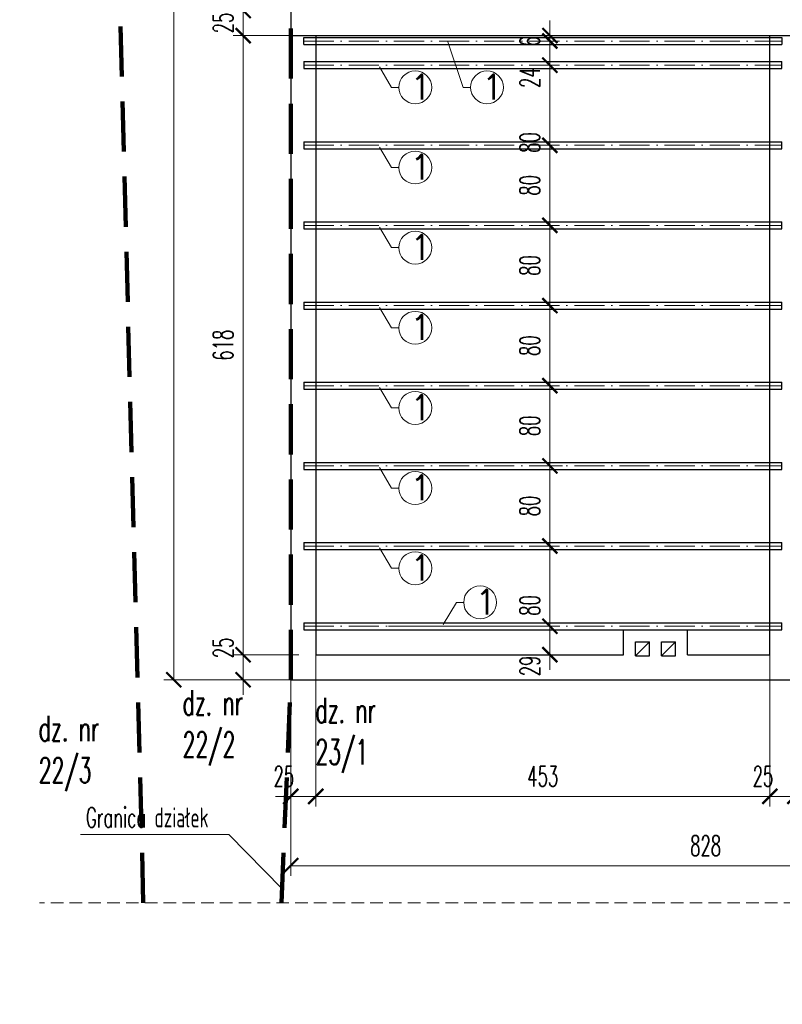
# Model space of a CAD drawing. Header units: millimetres. Extents: x 33311 to 435617, y -160714 to 185563.
# Tile 47 of 70: x 350011 to 357620, y -95594 to -85767. Entities that reach past the tile are written whole.
import ezdxf

# ---------------------------------------------------------------- set-up
doc = ezdxf.new("R2010")
doc.units = ezdxf.units.MM
doc.header["$MEASUREMENT"] = 0
doc.linetypes.add('ACAD_ISO10W100', pattern=[18, 12, -3, 0, -3])
doc.linetypes.add('HIDDEN2', pattern=[0.1875, 0.125, -0.0625])
doc.layers.get('Defpoints').update_dxf_attribs({"lineweight": 0})
for name, color, linetype, lineweight in [('[ 02przekrój istn', 42, 'Continuous', 30), ('[ 05widok istn', 50, 'Continuous', 30), ('[ 17granica', 172, 'HIDDEN2', 100), ('[ 18oś główna', 202, 'ACAD_ISO10W100', 13), ('[ 20ucięcie', 8, 'HIDDEN2', 13), ('[ 22wymiarowanie', 8, 'Continuous', 13), ('[ 23kota odnośnik', 1, 'Continuous', 13), ('[ 24ramka cienka', 1, 'Continuous', 13), ('[ 25ramka gruba', 4, 'Continuous', 30), ('[opisy2', 4, 'Continuous', 13), ('[opisy3', 2, 'Continuous', 30)]:
    doc.layers.add(name, color=color, linetype=linetype, lineweight=lineweight)
doc.styles.add('1.50d', font='simplex.shx', dxfattribs={"height": 250})
doc.styles.add('99.2', font='simplex.shx', dxfattribs={"width": 0.6, "height": 200})
doc.styles.add('99.3', font='simplex.shx', dxfattribs={"width": 0.6, "height": 250})
doc.dimstyles.new('100cm', dxfattribs={"dimtxt": 200, "dimasz": 150, "dimexe": 100, "dimexo": 300, "dimgap": 100, "dimtad": 1, "dimdec": 0, "dimlfac": 0.1, "dimzin": 11, "dimtxsty": '99.2', "dimblk": 'ARCHTICK', "dimcen": 1.5, "dimclrd": 256, "dimclre": 256, "dimclrt": 4, "dimadec": 0, "dimazin": 0, "dimtfac": 0.75, "dimtdec": 0, "dimtix": 1, "dimtmove": 2, "dimatfit": 3, "dimfxl": 1, "dimtolj": 1, "dimtzin": 11, "dimlwd": -1, "dimlwe": -1, "dimarcsym": 0})

# ---------------------------------------------------------------- blocks, each defined once
blk = doc.blocks.new('_ArchTick')
at = {"color": 0, "linetype": 'ByBlock', "const_width": 0.15, "flags": 128}
blk.add_lwpolyline([(-0.5, -0.5), (0.5, 0.5)], dxfattribs=at)
blk = doc.blocks.new('*D493')
at = {"layer": '[ 22wymiarowanie', "transparency": 16777216}
for p, q in [((353167, -85675.9), (352140.1, -85675.9)), ((352240.1, -85925.9), (352240.1, -85675.9)), ((353167, -85925.9), (352140.1, -85925.9))]:
    blk.add_line(p, q, dxfattribs=at)
at = {"layer": 'Defpoints', "color": 0, "transparency": 16777216}
for p in [(352240.1, -85675.9), (353467, -85675.9), (353467, -85925.9)]:
    blk.add_point(p, dxfattribs=at)
at = {"layer": '[ 22wymiarowanie', "transparency": 16777216, "xscale": 150, "yscale": 150, "zscale": 150}
for p, rotation in [((352240.1, -85675.9), 90), ((352240.1, -85925.9), 270)]:
    blk.add_blockref('_ArchTick', p, dxfattribs=dict(at, rotation=rotation))
at = {"layer": '[ 22wymiarowanie', "color": 4, "transparency": 16777216, "insert": (352040.1, -85800.9), "char_height": 200, "attachment_point": 5, "rotation": 90, "style": '99.2'}
blk.add_mtext('\\A1;\\H1x;\\W0.6;25', dxfattribs=at)
blk = doc.blocks.new('*D497')
at = {"layer": '[ 22wymiarowanie', "transparency": 16777216}
for p, q in [((352414.5, -76755.9), (351448.2, -76755.9)), ((351548.2, -92355.9), (351548.2, -76755.9)), ((353120.4, -92355.9), (351448.2, -92355.9))]:
    blk.add_line(p, q, dxfattribs=at)
at = {"layer": 'Defpoints', "color": 0, "transparency": 16777216}
for p in [(351548.2, -76755.9), (352714.5, -76755.9), (353420.4, -92355.9)]:
    blk.add_point(p, dxfattribs=at)
at = {"layer": '[ 22wymiarowanie', "transparency": 16777216, "xscale": 150, "yscale": 150, "zscale": 150}
for p, rotation in [((351548.2, -76755.9), 90), ((351548.2, -92355.9), 270)]:
    blk.add_blockref('_ArchTick', p, dxfattribs=dict(at, rotation=rotation))
at = {"layer": '[ 22wymiarowanie', "color": 4, "transparency": 16777216, "insert": (351348.2, -84555.9), "char_height": 200, "attachment_point": 5, "rotation": 90, "style": '99.2'}
blk.add_mtext('\\A1;\\H1x;\\W0.6;1560', dxfattribs=at)
blk = doc.blocks.new('*D499')
at = {"layer": '[ 22wymiarowanie', "transparency": 16777216}
for p, q in [((353167, -85925.9), (352140.1, -85925.9)), ((352240.1, -85925.9), (352240.1, -92105.9)), ((352794.8, -92105.9), (352140.1, -92105.9))]:
    blk.add_line(p, q, dxfattribs=at)
at = {"layer": 'Defpoints', "color": 0, "transparency": 16777216}
for p in [(353467, -85925.9), (352240.1, -92105.9), (353094.8, -92105.9)]:
    blk.add_point(p, dxfattribs=at)
at = {"layer": '[ 22wymiarowanie', "transparency": 16777216, "xscale": 150, "yscale": 150, "zscale": 150}
for p, rotation in [((352240.1, -85925.9), 90), ((352240.1, -92105.9), 270)]:
    blk.add_blockref('_ArchTick', p, dxfattribs=dict(at, rotation=rotation))
at = {"layer": '[ 22wymiarowanie', "color": 4, "transparency": 16777216, "insert": (352040.1, -89015.9), "char_height": 200, "attachment_point": 5, "rotation": 90, "style": '99.2'}
blk.add_mtext('\\A1;\\H1x;\\W0.6;618', dxfattribs=at)
blk = doc.blocks.new('*D500')
at = {"layer": '[ 22wymiarowanie', "transparency": 16777216}
for p, q in [((352240.1, -92105.9), (352240.1, -91955.9)), ((352794.8, -92105.9), (352140.1, -92105.9)), ((352240.1, -92105.9), (352240.1, -92355.9)), ((352794.8, -92355.9), (352140.1, -92355.9)), ((352240.1, -92355.9), (352240.1, -92505.9))]:
    blk.add_line(p, q, dxfattribs=at)
at = {"layer": 'Defpoints', "color": 0, "transparency": 16777216}
for p in [(353094.8, -92105.9), (352240.1, -92355.9), (353094.8, -92355.9)]:
    blk.add_point(p, dxfattribs=at)
at = {"layer": '[ 22wymiarowanie', "transparency": 16777216, "xscale": 150, "yscale": 150, "zscale": 150}
for p, rotation in [((352240.1, -92105.9), 270), ((352240.1, -92355.9), 90)]:
    blk.add_blockref('_ArchTick', p, dxfattribs=dict(at, rotation=rotation))
at = {"layer": '[ 22wymiarowanie', "color": 4, "transparency": 16777216, "insert": (352040.1, -92037.6), "char_height": 200, "attachment_point": 5, "rotation": 90, "style": '99.2'}
blk.add_mtext('\\A1;\\H1x;\\W0.6;25', dxfattribs=at)
blk = doc.blocks.new('*D503')
at = {"layer": '[ 22wymiarowanie', "transparency": 16777216}
for p, q in [((352714.5, -91906), (352714.5, -93619.3)), ((352964.5, -91906), (352964.5, -93619.3)), ((352714.5, -93519.3), (352564.5, -93519.3)), ((352714.5, -93519.3), (352964.5, -93519.3)), ((352964.5, -93519.3), (353114.5, -93519.3))]:
    blk.add_line(p, q, dxfattribs=at)
at = {"layer": 'Defpoints', "color": 0, "transparency": 16777216}
for p in [(352714.5, -91606), (352964.5, -91606), (352964.5, -93519.3)]:
    blk.add_point(p, dxfattribs=at)
at = {"layer": '[ 22wymiarowanie', "transparency": 16777216, "xscale": 150, "yscale": 150, "zscale": 150}
blk.add_blockref('_ArchTick', (352714.5, -93519.3), dxfattribs=at)
at = {"layer": '[ 22wymiarowanie', "transparency": 16777216, "xscale": 150, "yscale": 150, "zscale": 150, "rotation": 180}
blk.add_blockref('_ArchTick', (352964.5, -93519.3), dxfattribs=at)
at = {"layer": '[ 22wymiarowanie', "color": 4, "transparency": 16777216, "insert": (352646.2, -93319.3), "char_height": 200, "attachment_point": 5, "style": '99.2'}
blk.add_mtext('\\A1;\\H1x;\\W0.6;25', dxfattribs=at)
blk = doc.blocks.new('*D504')
at = {"layer": '[ 22wymiarowanie', "transparency": 16777216}
for p, q in [((357494.5, -91145.3), (357494.5, -93619.3)), ((352964.5, -91906), (352964.5, -93619.3)), ((352964.5, -93519.3), (357494.5, -93519.3))]:
    blk.add_line(p, q, dxfattribs=at)
at = {"layer": 'Defpoints', "color": 0, "transparency": 16777216}
for p in [(357494.5, -90845.3), (352964.5, -91606), (357494.5, -93519.3)]:
    blk.add_point(p, dxfattribs=at)
at = {"layer": '[ 22wymiarowanie', "transparency": 16777216, "xscale": 150, "yscale": 150, "zscale": 150, "rotation": 180}
blk.add_blockref('_ArchTick', (352964.5, -93519.3), dxfattribs=at)
at = {"layer": '[ 22wymiarowanie', "transparency": 16777216, "xscale": 150, "yscale": 150, "zscale": 150}
blk.add_blockref('_ArchTick', (357494.5, -93519.3), dxfattribs=at)
at = {"layer": '[ 22wymiarowanie', "color": 4, "transparency": 16777216, "insert": (355229.5, -93319.3), "char_height": 200, "attachment_point": 5, "style": '99.2'}
blk.add_mtext('\\A1;\\H1x;\\W0.6;453', dxfattribs=at)
blk = doc.blocks.new('*D505')
at = {"layer": '[ 22wymiarowanie', "transparency": 16777216}
for p, q in [((357744.5, -91047.9), (357744.5, -93619.3)), ((357494.5, -91145.3), (357494.5, -93619.3)), ((357494.5, -93519.3), (357344.5, -93519.3)), ((357494.5, -93519.3), (357744.5, -93519.3)), ((357744.5, -93519.3), (357894.5, -93519.3))]:
    blk.add_line(p, q, dxfattribs=at)
at = {"layer": 'Defpoints', "color": 0, "transparency": 16777216}
for p in [(357744.5, -90747.9), (357494.5, -90845.3), (357744.5, -93519.3)]:
    blk.add_point(p, dxfattribs=at)
at = {"layer": '[ 22wymiarowanie', "transparency": 16777216, "xscale": 150, "yscale": 150, "zscale": 150}
blk.add_blockref('_ArchTick', (357494.5, -93519.3), dxfattribs=at)
at = {"layer": '[ 22wymiarowanie', "transparency": 16777216, "xscale": 150, "yscale": 150, "zscale": 150, "rotation": 180}
blk.add_blockref('_ArchTick', (357744.5, -93519.3), dxfattribs=at)
at = {"layer": '[ 22wymiarowanie', "color": 4, "transparency": 16777216, "insert": (357426.2, -93319.3), "char_height": 200, "attachment_point": 5, "style": '99.2'}
blk.add_mtext('\\A1;\\H1x;\\W0.6;25', dxfattribs=at)
blk = doc.blocks.new('*D514')
at = {"layer": '[ 22wymiarowanie', "transparency": 16777216}
for p, q in [((352714.5, -90124.4), (352714.5, -94311.2)), ((360994.5, -90124.4), (360994.5, -94311.2)), ((352714.5, -94211.2), (360994.5, -94211.2))]:
    blk.add_line(p, q, dxfattribs=at)
at = {"layer": 'Defpoints', "color": 0, "transparency": 16777216}
for p in [(352714.5, -89824.4), (360994.5, -89824.4), (360994.5, -94211.2)]:
    blk.add_point(p, dxfattribs=at)
at = {"layer": '[ 22wymiarowanie', "transparency": 16777216, "xscale": 150, "yscale": 150, "zscale": 150, "rotation": 180}
blk.add_blockref('_ArchTick', (352714.5, -94211.2), dxfattribs=at)
at = {"layer": '[ 22wymiarowanie', "transparency": 16777216, "xscale": 150, "yscale": 150, "zscale": 150}
blk.add_blockref('_ArchTick', (360994.5, -94211.2), dxfattribs=at)
at = {"layer": '[ 22wymiarowanie', "color": 4, "transparency": 16777216, "insert": (356854.5, -94011.2), "char_height": 200, "attachment_point": 5, "style": '99.2'}
blk.add_mtext('\\A1;\\H1x;\\W0.6;828', dxfattribs=at)
blk = doc.blocks.new('*D620')
at = {"layer": '[ 22wymiarowanie', "transparency": 16777216}
for p, q in [((355300.3, -91820.9), (355300.3, -91670.9)), ((353689, -91820.9), (355400.3, -91820.9)), ((355300.3, -92105.9), (355300.3, -91820.9)), ((353689, -92105.9), (355400.3, -92105.9)), ((355300.3, -92105.9), (355300.3, -92255.9))]:
    blk.add_line(p, q, dxfattribs=at)
at = {"layer": 'Defpoints', "color": 0, "transparency": 16777216}
for p in [(353389, -91820.9), (355300.3, -91820.9), (353389, -92105.9)]:
    blk.add_point(p, dxfattribs=at)
at = {"layer": '[ 22wymiarowanie', "transparency": 16777216, "xscale": 150, "yscale": 150, "zscale": 150}
for p, rotation in [((355300.3, -91820.9), 270), ((355300.3, -92105.9), 90)]:
    blk.add_blockref('_ArchTick', p, dxfattribs=dict(at, rotation=rotation))
at = {"layer": '[ 22wymiarowanie', "color": 4, "transparency": 16777216, "insert": (355100.3, -92217.1), "char_height": 200, "attachment_point": 5, "rotation": 90, "style": '99.2'}
blk.add_mtext('\\A1;\\H1x;\\W0.6;29', dxfattribs=at)
blk = doc.blocks.new('*D621')
at = {"layer": '[ 22wymiarowanie', "transparency": 16777216}
for p, q in [((355349.1, -91020.9), (355200.3, -91020.9)), ((355300.3, -91820.9), (355300.3, -91020.9)), ((353689, -91820.9), (355400.3, -91820.9))]:
    blk.add_line(p, q, dxfattribs=at)
at = {"layer": 'Defpoints', "color": 0, "transparency": 16777216}
for p in [(355300.3, -91020.9), (355649.1, -91020.9), (353389, -91820.9)]:
    blk.add_point(p, dxfattribs=at)
at = {"layer": '[ 22wymiarowanie', "transparency": 16777216, "xscale": 150, "yscale": 150, "zscale": 150}
for p, rotation in [((355300.3, -91020.9), 90), ((355300.3, -91820.9), 270)]:
    blk.add_blockref('_ArchTick', p, dxfattribs=dict(at, rotation=rotation))
at = {"layer": '[ 22wymiarowanie', "color": 4, "transparency": 16777216, "insert": (355100.3, -91614.3), "char_height": 200, "attachment_point": 5, "rotation": 90, "style": '99.2'}
blk.add_mtext('\\A1;\\H1x;\\W0.6;80', dxfattribs=at)
blk = doc.blocks.new('*D622')
at = {"layer": '[ 22wymiarowanie', "transparency": 16777216}
for p, q in [((355427.6, -90220.9), (355200.3, -90220.9)), ((355300.3, -91020.9), (355300.3, -90220.9)), ((355349.1, -91020.9), (355200.3, -91020.9))]:
    blk.add_line(p, q, dxfattribs=at)
at = {"layer": 'Defpoints', "color": 0, "transparency": 16777216}
for p in [(355300.3, -90220.9), (355727.6, -90220.9), (355649.1, -91020.9)]:
    blk.add_point(p, dxfattribs=at)
at = {"layer": '[ 22wymiarowanie', "transparency": 16777216, "xscale": 150, "yscale": 150, "zscale": 150}
for p, rotation in [((355300.3, -90220.9), 90), ((355300.3, -91020.9), 270)]:
    blk.add_blockref('_ArchTick', p, dxfattribs=dict(at, rotation=rotation))
at = {"layer": '[ 22wymiarowanie', "color": 4, "transparency": 16777216, "insert": (355100.3, -90620.9), "char_height": 200, "attachment_point": 5, "rotation": 90, "style": '99.2'}
blk.add_mtext('\\A1;\\H1x;\\W0.6;80', dxfattribs=at)
blk = doc.blocks.new('*D623')
at = {"layer": '[ 22wymiarowanie', "transparency": 16777216}
for p, q in [((355299.3, -89420.9), (355200.3, -89420.9)), ((355300.3, -90220.9), (355300.3, -89420.9)), ((355427.6, -90220.9), (355200.3, -90220.9))]:
    blk.add_line(p, q, dxfattribs=at)
at = {"layer": 'Defpoints', "color": 0, "transparency": 16777216}
for p in [(355300.3, -89420.9), (355599.3, -89420.9), (355727.6, -90220.9)]:
    blk.add_point(p, dxfattribs=at)
at = {"layer": '[ 22wymiarowanie', "transparency": 16777216, "xscale": 150, "yscale": 150, "zscale": 150}
for p, rotation in [((355300.3, -89420.9), 90), ((355300.3, -90220.9), 270)]:
    blk.add_blockref('_ArchTick', p, dxfattribs=dict(at, rotation=rotation))
at = {"layer": '[ 22wymiarowanie', "color": 4, "transparency": 16777216, "insert": (355100.3, -89820.9), "char_height": 200, "attachment_point": 5, "rotation": 90, "style": '99.2'}
blk.add_mtext('\\A1;\\H1x;\\W0.6;80', dxfattribs=at)
blk = doc.blocks.new('*D624')
at = {"layer": '[ 22wymiarowanie', "transparency": 16777216}
for p, q in [((355294.9, -88620.9), (355200.3, -88620.9)), ((355300.3, -89420.9), (355300.3, -88620.9)), ((355299.3, -89420.9), (355200.3, -89420.9))]:
    blk.add_line(p, q, dxfattribs=at)
at = {"layer": 'Defpoints', "color": 0, "transparency": 16777216}
for p in [(355300.3, -88620.9), (355594.9, -88620.9), (355599.3, -89420.9)]:
    blk.add_point(p, dxfattribs=at)
at = {"layer": '[ 22wymiarowanie', "transparency": 16777216, "xscale": 150, "yscale": 150, "zscale": 150}
for p, rotation in [((355300.3, -88620.9), 90), ((355300.3, -89420.9), 270)]:
    blk.add_blockref('_ArchTick', p, dxfattribs=dict(at, rotation=rotation))
at = {"layer": '[ 22wymiarowanie', "color": 4, "transparency": 16777216, "insert": (355100.3, -89020.9), "char_height": 200, "attachment_point": 5, "rotation": 90, "style": '99.2'}
blk.add_mtext('\\A1;\\H1x;\\W0.6;80', dxfattribs=at)
blk = doc.blocks.new('*D625')
at = {"layer": '[ 22wymiarowanie', "transparency": 16777216}
for p, q in [((355379.2, -87820.9), (355200.3, -87820.9)), ((355300.3, -88620.9), (355300.3, -87820.9)), ((355294.9, -88620.9), (355200.3, -88620.9))]:
    blk.add_line(p, q, dxfattribs=at)
at = {"layer": 'Defpoints', "color": 0, "transparency": 16777216}
for p in [(355300.3, -87820.9), (355679.2, -87820.9), (355594.9, -88620.9)]:
    blk.add_point(p, dxfattribs=at)
at = {"layer": '[ 22wymiarowanie', "transparency": 16777216, "xscale": 150, "yscale": 150, "zscale": 150}
for p, rotation in [((355300.3, -87820.9), 90), ((355300.3, -88620.9), 270)]:
    blk.add_blockref('_ArchTick', p, dxfattribs=dict(at, rotation=rotation))
at = {"layer": '[ 22wymiarowanie', "color": 4, "transparency": 16777216, "insert": (355100.3, -88220.9), "char_height": 200, "attachment_point": 5, "rotation": 90, "style": '99.2'}
blk.add_mtext('\\A1;\\H1x;\\W0.6;80', dxfattribs=at)
blk = doc.blocks.new('*D626')
at = {"layer": '[ 22wymiarowanie', "transparency": 16777216}
for p, q in [((355314.2, -87020.9), (355200.3, -87020.9)), ((355300.3, -87820.9), (355300.3, -87020.9)), ((355379.2, -87820.9), (355200.3, -87820.9))]:
    blk.add_line(p, q, dxfattribs=at)
at = {"layer": 'Defpoints', "color": 0, "transparency": 16777216}
for p in [(355300.3, -87020.9), (355614.2, -87020.9), (355679.2, -87820.9)]:
    blk.add_point(p, dxfattribs=at)
at = {"layer": '[ 22wymiarowanie', "transparency": 16777216, "xscale": 150, "yscale": 150, "zscale": 150}
for p, rotation in [((355300.3, -87020.9), 90), ((355300.3, -87820.9), 270)]:
    blk.add_blockref('_ArchTick', p, dxfattribs=dict(at, rotation=rotation))
at = {"layer": '[ 22wymiarowanie', "color": 4, "transparency": 16777216, "insert": (355100.3, -87420.9), "char_height": 200, "attachment_point": 5, "rotation": 90, "style": '99.2'}
blk.add_mtext('\\A1;\\H1x;\\W0.6;80', dxfattribs=at)
blk = doc.blocks.new('*D627')
at = {"layer": '[ 22wymiarowanie', "transparency": 16777216}
for p, q in [((355237.1, -86220.9), (355200.3, -86220.9)), ((355300.3, -87020.9), (355300.3, -86220.9)), ((355314.2, -87020.9), (355200.3, -87020.9))]:
    blk.add_line(p, q, dxfattribs=at)
at = {"layer": 'Defpoints', "color": 0, "transparency": 16777216}
for p in [(355300.3, -86220.9), (355537.1, -86220.9), (355614.2, -87020.9)]:
    blk.add_point(p, dxfattribs=at)
at = {"layer": '[ 22wymiarowanie', "transparency": 16777216, "xscale": 150, "yscale": 150, "zscale": 150}
for p, rotation in [((355300.3, -86220.9), 90), ((355300.3, -87020.9), 270)]:
    blk.add_blockref('_ArchTick', p, dxfattribs=dict(at, rotation=rotation))
at = {"layer": '[ 22wymiarowanie', "color": 4, "transparency": 16777216, "insert": (355100.3, -86993.7), "char_height": 200, "attachment_point": 5, "rotation": 90, "style": '99.2'}
blk.add_mtext('\\A1;\\H1x;\\W0.6;80', dxfattribs=at)
blk = doc.blocks.new('*D628')
at = {"layer": '[ 22wymiarowanie', "transparency": 16777216}
for p, q in [((355300.3, -85980.9), (355300.3, -85830.9)), ((355198.6, -85980.9), (355200.3, -85980.9)), ((355300.3, -86220.9), (355300.3, -85980.9)), ((355237.1, -86220.9), (355200.3, -86220.9)), ((355300.3, -86220.9), (355300.3, -86370.9))]:
    blk.add_line(p, q, dxfattribs=at)
at = {"layer": 'Defpoints', "color": 0, "transparency": 16777216}
for p in [(355300.3, -85980.9), (355498.6, -85980.9), (355537.1, -86220.9)]:
    blk.add_point(p, dxfattribs=at)
at = {"layer": '[ 22wymiarowanie', "transparency": 16777216, "xscale": 150, "yscale": 150, "zscale": 150}
for p, rotation in [((355300.3, -85980.9), 270), ((355300.3, -86220.9), 90)]:
    blk.add_blockref('_ArchTick', p, dxfattribs=dict(at, rotation=rotation))
at = {"layer": '[ 22wymiarowanie', "color": 4, "transparency": 16777216, "insert": (355100.3, -86345.9), "char_height": 200, "attachment_point": 5, "rotation": 90, "style": '99.2'}
blk.add_mtext('\\A1;\\H1x;\\W0.6;24', dxfattribs=at)
blk = doc.blocks.new('*D629')
at = {"layer": '[ 22wymiarowanie', "transparency": 16777216}
for p, q in [((355300.3, -85925.9), (355300.3, -85775.9)), ((355198.6, -85980.9), (355200.3, -85980.9)), ((355212.1, -85925.9), (355200.3, -85925.9)), ((355300.3, -85980.9), (355300.3, -85925.9)), ((355300.3, -85980.9), (355300.3, -86130.9))]:
    blk.add_line(p, q, dxfattribs=at)
at = {"layer": 'Defpoints', "color": 0, "transparency": 16777216}
for p in [(355300.3, -85925.9), (355498.6, -85980.9), (355512.1, -85925.9)]:
    blk.add_point(p, dxfattribs=at)
at = {"layer": '[ 22wymiarowanie', "transparency": 16777216, "xscale": 150, "yscale": 150, "zscale": 150}
for p, rotation in [((355300.3, -85925.9), 270), ((355300.3, -85980.9), 90)]:
    blk.add_blockref('_ArchTick', p, dxfattribs=dict(at, rotation=rotation))
at = {"layer": '[ 22wymiarowanie', "color": 4, "transparency": 16777216, "insert": (355100.3, -85984), "char_height": 200, "attachment_point": 5, "rotation": 90, "style": '99.2'}
blk.add_mtext('\\A1;\\H1x;\\W0.6;6', dxfattribs=at)

msp = doc.modelspace()

# ---------------------------------------------------------------- linework, layer by layer
at = {"layer": '[ 02przekrój istn'}
for p, q in [((352714.54, -76755.92), (352714.54, -85925.92)), ((352714.54, -85925.92), (368344.54, -85925.92)), ((352714.54, -85925.92), (352714.54, -92355.92)), ((352964.54, -85925.92), (352964.54, -92105.92)), ((357494.54, -92105.92), (357494.54, -85925.92)), ((356034.54, -91855.92), (356674.54, -91855.92)), ((356034.54, -92105.92), (356034.54, -91855.92)), ((356674.54, -92105.92), (356674.54, -91855.92)), ((356154.54, -91975.92), (356294.54, -91975.92)), ((356154.54, -92115.92), (356154.54, -91975.92)), ((356154.54, -92115.92), (356294.54, -91975.92)), ((356294.54, -92115.92), (356294.54, -91975.92)), ((356414.54, -92115.92), (356414.54, -91975.92)), ((356414.54, -91975.92), (356554.54, -91975.92)), ((356414.54, -92115.92), (356554.54, -91975.92)), ((356554.54, -92115.92), (356554.54, -91975.92)), ((352964.54, -92105.92), (356034.54, -92105.92)), ((356154.54, -92115.92), (356294.54, -92115.92)), ((356414.54, -92115.92), (356554.54, -92115.92)), ((356674.54, -92105.92), (357494.54, -92105.92)), ((352714.54, -92355.92), (360994.54, -92355.92))]:
    msp.add_line(p, q, dxfattribs=at)
at = {"layer": '[ 05widok istn'}
for p, q in [((352844.54, -85945.92), (357614.54, -85945.92)), ((352844.54, -86015.92), (352844.54, -85945.92)), ((357614.54, -85945.92), (357614.54, -86015.92)), ((352844.54, -86015.92), (357614.54, -86015.92)), ((352844.54, -86185.92), (357614.54, -86185.92)), ((352844.54, -86185.92), (352844.54, -86255.92)), ((352844.54, -86255.92), (357614.54, -86255.92)), ((357614.54, -86255.92), (357614.54, -86185.92)), ((352844.54, -86985.92), (357614.54, -86985.92)), ((352844.54, -86985.92), (352844.54, -87055.92)), ((352844.54, -87055.92), (357614.54, -87055.92)), ((357614.54, -87055.92), (357614.54, -86985.92)), ((352844.54, -87785.92), (357614.54, -87785.92)), ((352844.54, -87785.92), (352844.54, -87855.92)), ((357614.54, -87855.92), (357614.54, -87785.92)), ((352844.54, -87855.92), (357614.54, -87855.92)), ((352844.54, -88585.92), (357614.54, -88585.92)), ((352844.54, -88585.92), (352844.54, -88655.92)), ((357614.54, -88655.92), (357614.54, -88585.92)), ((352844.54, -88655.92), (357614.54, -88655.92)), ((352844.54, -89385.92), (357614.54, -89385.92)), ((352844.54, -89385.92), (352844.54, -89455.92)), ((357614.54, -89455.92), (357614.54, -89385.92)), ((352844.54, -89455.92), (357614.54, -89455.92)), ((352844.54, -90185.92), (357614.54, -90185.92)), ((352844.54, -90185.92), (352844.54, -90255.92)), ((357614.54, -90255.92), (357614.54, -90185.92)), ((352844.54, -90255.92), (357614.54, -90255.92)), ((352844.54, -90985.92), (357614.54, -90985.92)), ((352844.54, -90985.92), (352844.54, -91055.92)), ((357614.54, -91055.92), (357614.54, -90985.92)), ((352844.54, -91055.92), (357614.54, -91055.92)), ((352844.54, -91785.92), (357614.54, -91785.92)), ((352844.54, -91785.92), (352844.54, -91855.92)), ((352844.54, -91855.92), (357614.54, -91855.92)), ((357614.54, -91855.92), (357614.54, -91785.92))]:
    msp.add_line(p, q, dxfattribs=at)
at = {"layer": '[ 17granica', "ltscale": 4000}
msp.add_line((351244.15, -94581.08), (350661.84, -72208.86), dxfattribs=at)
at = {"layer": '[ 17granica', "ltscale": 4000, "elevation": 0}
msp.add_lwpolyline([(352623.62, -94581.08), (352714.54, -92355.92), (352714.54, -76755.92), (353817.87, -75495.92), (374644.54, -75495.92), (374644.54, -94581.08)], dxfattribs=at)
at = {"layer": '[ 18oś główna', "color": 204, "linetype": 'ACAD_ISO10W100', "ltscale": 25}
for p, q in [((352844.54, -85980.92), (357614.54, -85980.92)), ((352844.54, -86220.92), (357614.54, -86220.92)), ((352844.54, -87020.92), (357614.54, -87020.92)), ((352844.54, -87820.92), (357614.54, -87820.92)), ((352844.54, -88620.92), (357614.54, -88620.92)), ((352844.54, -89420.92), (357614.54, -89420.92)), ((352844.54, -90220.92), (357614.54, -90220.92)), ((352844.54, -91020.92), (357614.54, -91020.92)), ((352844.54, -91820.92), (357614.54, -91820.92))]:
    msp.add_line(p, q, dxfattribs=at)
at = {"layer": '[ 20ucięcie', "linetype": 'HIDDEN2', "ltscale": 1000}
msp.add_line((380633.95, -94581.08), (350209.55, -94581.08), dxfattribs=at)
at = {"layer": '[ 23kota odnośnik'}
for p, q in [((354435.6, -86442.56), (354281.16, -85987.44)), ((353720.06, -86442.56), (353599.8, -86238.43)), ((353793.37, -86442.56), (353720.06, -86442.56)), ((354508.91, -86442.56), (354435.6, -86442.56)), ((353720.06, -87242.56), (353599.8, -87038.43)), ((353793.37, -87242.56), (353720.06, -87242.56)), ((353720.06, -88042.56), (353599.8, -87838.43)), ((353793.37, -88042.56), (353720.06, -88042.56)), ((353720.06, -88842.56), (353599.8, -88638.43)), ((353793.37, -88842.56), (353720.06, -88842.56)), ((353720.06, -89642.56), (353599.8, -89438.43)), ((353793.37, -89642.56), (353720.06, -89642.56)), ((353720.06, -90442.56), (353599.8, -90238.43)), ((353793.37, -90442.56), (353720.06, -90442.56)), ((353720.06, -91242.56), (353599.8, -91038.43)), ((353793.37, -91242.56), (353720.06, -91242.56)), ((354367.4, -91582.7), (354235.01, -91804.69)), ((354440.71, -91582.7), (354367.4, -91582.7))]:
    msp.add_line(p, q, dxfattribs=at)
at = {"layer": '[ 23kota odnośnik', "elevation": 0, "flags": 128}
msp.add_lwpolyline([(350618.04, -93898.32), (352097.05, -93898.32), (352629.31, -94441.78)], dxfattribs=at)
at = {"layer": '[ 23kota odnośnik'}
for centre in [(353957.57, -86442.56), (354673.11, -86442.56), (353957.57, -87242.56), (353957.57, -88042.56), (353957.57, -88842.56), (353957.57, -89642.56), (353957.57, -90442.56), (353957.57, -91242.56), (354604.91, -91582.7)]:
    msp.add_circle(centre, 164.21, dxfattribs=at)
at = {"layer": '[ 24ramka cienka', "ltscale": 2}
msp.add_3dface([(384644.54, -101313.79), (342644.54, -101313.79), (342644.54, -71613.79), (384644.54, -71613.79)], dxfattribs=at)
at = {"layer": '[ 25ramka gruba', "ltscale": 2}
for points in [[(345144.54, -72113.79), (384144.54, -72113.79), (384144.54, -100813.79), (345144.54, -100813.79)], [(384144.54, -100813.79), (345144.54, -100813.79), (345144.54, -72113.79), (384144.54, -72113.79)]]:
    msp.add_3dface(points, dxfattribs=at)

# ---------------------------------------------------------------- texts
at = {"layer": '[opisy2', "linetype": 'Continuous', "char_height": 250, "width": 205.9874, "attachment_point": 1, "style": '1.50d'}
for insert in [(353905.05, -86313.04), (354620.59, -86313.04), (353905.05, -87113.04), (353905.05, -87913.04), (353905.05, -88713.04), (353905.05, -89513.04), (353905.05, -90313.04), (353905.05, -91113.04), (354552.39, -91453.17)]:
    msp.add_mtext('1', dxfattribs=dict(at, insert=insert))
at = {"layer": '[opisy2', "linetype": 'Continuous', "insert": (350671.76, -93629.47), "char_height": 200, "attachment_point": 1, "style": '99.2'}
msp.add_mtext('\\H1x;\\W0.6;Granica działek', dxfattribs=at)
at = {"layer": '[opisy3', "linetype": 'Continuous', "char_height": 250, "attachment_point": 1, "style": '99.3'}
for s, insert in [('\\H1x;\\W0.6;dz. nr \\P22/2', (351635.45, -92459.81, 38222.08)), ('\\H1x;\\W0.6;dz. nr \\P23/1', (352961.12, -92534.92, 38222.08)), ('\\H1x;\\W0.6;dz. nr \\P22/3', (350200.53, -92716.84, 38222.08))]:
    msp.add_mtext(s, dxfattribs=dict(at, insert=insert))

# ---------------------------------------------------------------- dimensions: what is measured, and where the dimension line sits
at = {"layer": '[ 22wymiarowanie'}
for base, p1, p2, angle, picture, middle in [((351548.19, -76755.92), (353420.39, -92355.92), (352714.54, -76755.92), 90, '*D497', (351348.19, -84555.92)), ((352240.1, -92105.92), (353467.03, -85925.92), (353094.81, -92105.92), 270, '*D499', (352040.1, -89015.92)), ((355300.3, -87020.92), (355679.16, -87820.92), (355614.22, -87020.92), 90, '*D626', (355100.3, -87420.92)), ((355300.3, -87820.92), (355594.93, -88620.92), (355679.16, -87820.92), 90, '*D625', (355100.3, -88220.92)), ((355300.3, -88620.92), (355599.28, -89420.92), (355594.93, -88620.92), 90, '*D624', (355100.3, -89020.92)), ((355300.3, -89420.92), (355727.58, -90220.92), (355599.28, -89420.92), 90, '*D623', (355100.3, -89820.92)), ((355300.3, -90220.92), (355649.1, -91020.92), (355727.58, -90220.92), 90, '*D622', (355100.3, -90620.92))]:
    dim = msp.add_linear_dim(base=base, p1=p1, p2=p2, angle=angle, text='\\H1x;\\W0.6;<>', dimstyle='100cm', override={"dimatfit": 1}, dxfattribs=at)
    dim.commit()
    dim.dimension.update_dxf_attribs({"geometry": picture, "text_midpoint": middle})
for base, p1, p2, angle, picture, middle in [((352240.1, -85675.92), (353467.03, -85925.92), (353467.03, -85675.92), 90, '*D493', (352040.1, -85800.92)), ((355300.2952396, -85925.92136159), (355498.57048526, -85980.92136159), (355512.05460701, -85925.92136159), 90, '*D629', (355100.2952396, -85984.01659969)), ((355300.3, -85980.92), (355537.1, -86220.92), (355498.57, -85980.92), 90, '*D628', (355100.3, -86345.89)), ((355300.3, -86220.92), (355614.22, -87020.92), (355537.1, -86220.92), 90, '*D627', (355100.3, -86993.7)), ((355300.3, -91020.92), (353388.97, -91820.92), (355649.1, -91020.92), 90, '*D621', (355100.3, -91614.25)), ((355300.2952396, -91820.92136159), (353388.96509864, -92105.92136159), (353388.96509864, -91820.92136159), 90, '*D620', (355100.2952396, -92217.11183778)), ((352240.1, -92355.92), (353094.81, -92105.92), (353094.81, -92355.92), 270, '*D500', (352040.1, -92037.59))]:
    dim = msp.add_linear_dim(base=base, p1=p1, p2=p2, angle=angle, text='\\H1x;\\W0.6;<>', dimstyle='100cm', override={"dimatfit": 1}, dxfattribs=at)
    dim.commit()
    dim.dimension.update_dxf_attribs({"geometry": picture, "text_midpoint": middle, "dimtype": 160})
for base, p1, p2, picture, middle in [((360994.54, -94211.16), (352714.54, -89824.36), (360994.54, -89824.36), '*D514', (356854.54, -94011.16)), ((357494.54, -93519.25), (352964.54, -91606.01), (357494.54, -90845.34), '*D504', (355229.54, -93319.25))]:
    dim = msp.add_linear_dim(base=base, p1=p1, p2=p2, text='\\H1x;\\W0.6;<>', dimstyle='100cm', override={"dimatfit": 1}, dxfattribs=at)
    dim.commit()
    dim.dimension.update_dxf_attribs({"geometry": picture, "text_midpoint": middle})
for base, p1, p2, picture, middle in [((357744.54, -93519.25), (357494.54, -90845.34), (357744.54, -90747.9), '*D505', (357426.2, -93319.25)), ((352964.54, -93519.25), (352714.54, -91606.01), (352964.54, -91606.01), '*D503', (352646.2, -93319.25))]:
    dim = msp.add_linear_dim(base=base, p1=p1, p2=p2, text='\\H1x;\\W0.6;<>', dimstyle='100cm', override={"dimatfit": 1}, dxfattribs=at)
    dim.commit()
    dim.dimension.update_dxf_attribs({"geometry": picture, "text_midpoint": middle, "dimtype": 160})

doc.saveas('drawing.dxf')
